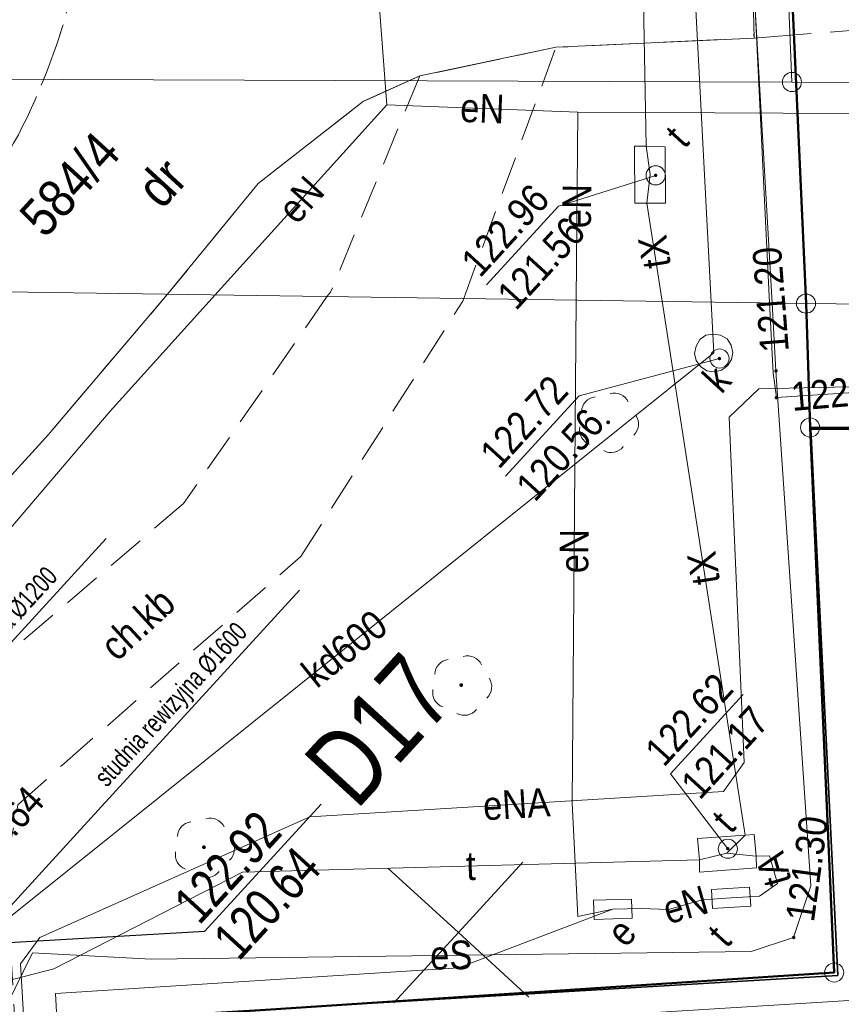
# Model space of a CAD drawing. Header units: metres. Extents: x 0 to 6446955, y 0 to 5658558.
# Tile 55 of 188: x 6441888 to 6441910, y 5653975 to 5654001. Entities that reach past the tile are written whole.
import ezdxf
from ezdxf.enums import TextEntityAlignment as Align

# ---------------------------------------------------------------- set-up
doc = ezdxf.new("R2010")
doc.units = ezdxf.units.M
doc.header["$MEASUREMENT"] = 0
for name, pattern in [('1.0_0.5', [1.5, 1, -0.5]), ('1.5_0.5', [2, 1.5, -0.5]), ('219-500', [0]), ('PRZER3-1', [4, 3, -1])]:
    doc.linetypes.add(name, pattern=pattern)
doc.layers.get('0').update_dxf_attribs({"color": 2, "linetype": 'CONTINUOUS', "lineweight": 5})
for name, color, linetype, lineweight in [('!opisy', 24, 'CONTINUOUS', 18), ('z - kartowanie', 1, 'CONTINUOUS', 5), ('z - MPZT', 121, 'PRZER3-1', 18)]:
    doc.layers.add(name, color=color, linetype=linetype, lineweight=lineweight)
for name, color, linetype in [('202-punkt graniczny', 7, 'CONTINUOUS'), ('209-oznaczenie konturu klasyfikacyjnego', 7, 'CONTINUOUS'), ('211-numer działki ewidencyjnej', 7, 'CONTINUOUS'), ('218-kontur użytku gruntowego', 7, 'CONTINUOUS'), ('219-działka ewidencyjna', 7, 'CONTINUOUS'), ('chodnik', 7, 'CONTINUOUS'), ('chodnik-Atr17', 7, 'CONTINUOUS'), ('jezdnia', 7, 'CONTINUOUS'), ('komora podziemna', 7, 'CONTINUOUS'), ('krawężnik', 7, 'CONTINUOUS'), ('Linie_odn', 24, 'CONTINUOUS'), ('ogrodzenie trwałe', 7, 'CONTINUOUS'), ('Opis_PZ', 24, 'CONTINUOUS'), ('przewód elektroenergetyczny podziemny', 7, 'CONTINUOUS'), ('przewód elektroenergetyczny podziemny-Atr1', 7, 'CONTINUOUS'), ('przewód kanalizacyjny', 7, 'CONTINUOUS'), ('przewód kanalizacyjny-Atr1', 7, 'CONTINUOUS'), ('przewód telekomunikacyjny podziemny', 7, 'CONTINUOUS'), ('przewód telekomunikacyjny podziemny-Atr1', 7, 'CONTINUOUS'), ('przewód wodociągowy', 7, 'CONTINUOUS'), ('rzedna', 7, 'CONTINUOUS'), ('rzedna-Atr2', 7, 'CONTINUOUS'), ('rzedna-Atr3', 7, 'CONTINUOUS'), ('szafa elektroenergetyczna lub kontener', 7, 'CONTINUOUS'), ('szafa elektroenergetyczna lub kontener-Atr17', 7, 'CONTINUOUS'), ('szafa telekomunikacyjna lub kontener', 7, 'CONTINUOUS'), ('szafa telekomunikacyjna lub kontener-Atr17', 7, 'CONTINUOUS'), ('Teksty', 24, 'CONTINUOUS'), ('właz do komory lub kanału - okrągły', 7, 'CONTINUOUS'), ('właz do komory lub kanału - okrągły-Atr17', 7, 'CONTINUOUS')]:
    doc.layers.add(name, color=color, linetype=linetype)
doc.styles.add('MapaZas', font='geodezja.shx', dxfattribs={"width": 0.9})
doc.styles.get("Standard").update_dxf_attribs({"font": 'Working1250', "width": 0.75})
doc.linetypes.add('902-500', pattern='A,3.75,0,[1,ksztalty.shx,S=0.5,R=0,X=0,Y=0],3.75', length=7.5)

# ---------------------------------------------------------------- blocks, each defined once
blk = doc.blocks.new('202')
at = {"color": 0, "linetype": 'Continuous', "lineweight": 0}
blk.add_circle((0, 0), 0.25, dxfattribs=at)
blk = doc.blocks.new('PW01')
at = {"linetype": 'Continuous', "lineweight": 13}
h = blk.add_hatch(color=0, dxfattribs=at)
edge = h.paths.add_edge_path()
edge.add_arc((0, 0), 0.045, 0, 360)
blk = doc.blocks.new('US22')
at = {"color": 0, "linetype": 'Continuous', "lineweight": 13}
blk.add_circle((0, 0), 0.25, dxfattribs=at)
blk = doc.blocks.new('US20')
at = {"color": 0, "linetype": 'Continuous', "lineweight": 13}
for p, q in [((-0.5, -0.25), (-0.5, 0.25)), ((-0.5, 0.25), (0.5, 0.25)), ((0.5, -0.25), (0.5, 0.25)), ((-0.5, -0.25), (0.5, -0.25))]:
    blk.add_line(p, q, dxfattribs=at)
blk = doc.blocks.new('US18')
at = {"color": 0, "linetype": 'Continuous', "lineweight": 13}
for p, q in [((-0.5, -0.25), (-0.5, 0.25)), ((-0.5, 0.25), (0.5, 0.25)), ((0.5, -0.25), (0.5, 0.25)), ((-0.5, -0.25), (0.5, -0.25))]:
    blk.add_line(p, q, dxfattribs=at)
blk = doc.blocks.new('OP021')
at = {"linetype": 'Continuous', "lineweight": 13}
h = blk.add_hatch(color=0, dxfattribs=at)
edge = h.paths.add_edge_path()
edge.add_arc((0, 0), 0.05, 0, 360)
at = {"color": 0, "linetype": 'Continuous', "lineweight": 13}
for centre, start, end in [((0, 0.4), 49.272, 130.728), ((-0.38, 0.124), 121.308, 202.548), ((0.38, 0.124), 337.452, 58.692), ((-0.235, -0.324), 193.221, 274.871), ((0.235, -0.324), 265.129, 346.779)]:
    blk.add_arc(centre, 0.4, start, end, dxfattribs=at)

msp = doc.modelspace()

# ---------------------------------------------------------------- linework, layer by layer
at = {"layer": '!opisy', "color": 24}
for points in [[(6441890.514, 5653987.646), (6441885.247, 5653981.893), (6441885.445, 5653979.24)], [(6441895.574, 5653986.293), (6441890.306, 5653980.541), (6441887.095, 5653977.027)]]:
    msp.add_lwpolyline(points, dxfattribs=at)
at = {"color": 0, "lineweight": 13}
for p, q in [((6441899.735, 5653977.332), (6441897.891, 5653979.02)), ((6441899.735, 5653977.332), (6441897.891, 5653979.02)), ((6441899.735, 5653977.332), (6441897.891, 5653979.02)), ((6441899.735, 5653977.332), (6441897.891, 5653979.02)), ((6441899.735, 5653977.332), (6441901.423, 5653979.176)), ((6441899.735, 5653977.332), (6441901.423, 5653979.176)), ((6441899.735, 5653977.332), (6441901.423, 5653979.176)), ((6441899.735, 5653977.332), (6441901.423, 5653979.176)), ((6441898.047, 5653975.488), (6441899.735, 5653977.332)), ((6441898.047, 5653975.488), (6441899.735, 5653977.332)), ((6441898.047, 5653975.488), (6441899.735, 5653977.332)), ((6441898.047, 5653975.488), (6441899.735, 5653977.332)), ((6441901.579, 5653975.644), (6441899.735, 5653977.332)), ((6441901.579, 5653975.644), (6441899.735, 5653977.332)), ((6441901.579, 5653975.644), (6441899.735, 5653977.332)), ((6441901.579, 5653975.644), (6441899.735, 5653977.332))]:
    msp.add_line(p, q, dxfattribs=at)
at = {"layer": '218-kontur użytku gruntowego', "color": 0, "linetype": 'Continuous', "lineweight": 13}
for points in [[(6441940.59, 5653990.451), (6441908.941, 5653990.556)], [(6441908.941, 5653990.556), (6441940.59, 5653990.451)]]:
    msp.add_lwpolyline(points, dxfattribs=at)
at = {"layer": '218-kontur użytku gruntowego', "color": 0, "linetype": 'Continuous', "lineweight": 13, "flags": 128}
for points in [[(6441908.941, 5653990.556), (6441909.57, 5653976.286)], [(6441909.57, 5653976.286), (6441908.941, 5653990.556)], [(6441909.57, 5653976.286), (6441889.774, 5653974.982)], [(6441889.774, 5653974.982), (6441909.57, 5653976.286)]]:
    msp.add_lwpolyline(points, dxfattribs=at)
at = {"layer": '219-działka ewidencyjna', "color": 0, "linetype": '219-500', "lineweight": 13, "flags": 128}
for points in [[(6441907.59, 5654021.229), (6441908.465, 5653999.602)], [(6441855.946, 5653999.787), (6441908.465, 5653999.602)], [(6441908.465, 5653999.602), (6441935.395, 5653999.486)], [(6441908.834, 5653993.8), (6441856.105, 5653994.57)], [(6441908.834, 5653993.8), (6441908.941, 5653990.556)], [(6441935.545, 5653993.504), (6441908.834, 5653993.8)], [(6441908.941, 5653990.556), (6441909.57, 5653976.286)], [(6441909.57, 5653976.286), (6441889.774, 5653974.982)]]:
    msp.add_lwpolyline(points, dxfattribs=at)
at = {"layer": '219-działka ewidencyjna', "color": 0, "linetype": '219-500', "lineweight": 13}
msp.add_lwpolyline([(6441908.941, 5653990.556), (6441940.59, 5653990.451)], dxfattribs=at)
at = {"layer": 'chodnik', "color": 0, "linetype": '1.0_0.5', "lineweight": 13}
for points in [[(6441902.288, 5654000.512), (6441898.726, 5653999.76), (6441896.392, 5653994.101), (6441896.305, 5653993.991), (6441892.545, 5653988.567), (6441887.927, 5653984.619), (6441883.766, 5653982.192), (6441883.271, 5653978.957), (6441884.847, 5653979.005), (6441885.913, 5653978.762), (6441886.269, 5653977.907), (6441886.912, 5653967.014), (6441888.592, 5653936.256), (6441888.817, 5653931.905)], [(6441890.47, 5653931.905), (6441890.24, 5653936.294), (6441888.591, 5653966.968), (6441887.894, 5653979.09), (6441888.207, 5653980.675), (6441889.419, 5653981.761), (6441895.614, 5653987.18), (6441899.849, 5653993.864), (6441902.288, 5654000.512)]]:
    msp.add_lwpolyline(points, dxfattribs=at)
at = {"layer": 'jezdnia', "color": 0, "linetype": '1.5_0.5', "lineweight": 13, "flags": 128}
for points in [[(6441906.123, 5654010.83), (6441902.249, 5654011.056), (6441898.951, 5654011.675), (6441896.418, 5654012.951), (6441893.819, 5654015.384), (6441893.001, 5654016.445), (6441891.418, 5654018.952), (6441889.467, 5654021.322), (6441886.142, 5654024.163), (6441884.108, 5654025.998), (6441881.86, 5654028.815), (6441880.987, 5654030.497), (6441879.277, 5654021.907), (6441879.501, 5654021.81), (6441879.738, 5654021.715), (6441879.97, 5654021.612), (6441880.215, 5654021.509), (6441880.446, 5654021.406), (6441880.663, 5654021.288), (6441880.902, 5654021.178), (6441881.119, 5654021.061), (6441881.344, 5654020.936), (6441881.555, 5654020.811), (6441881.78, 5654020.686), (6441882.223, 5654020.416), (6441882.435, 5654020.276), (6441882.646, 5654020.137), (6441882.858, 5654019.998), (6441883.056, 5654019.844), (6441883.274, 5654019.697), (6441883.465, 5654019.536), (6441883.67, 5654019.389), (6441883.861, 5654019.228), (6441884.066, 5654019.067), (6441884.251, 5654018.898), (6441884.449, 5654018.73), (6441884.634, 5654018.561), (6441884.818, 5654018.392), (6441885.003, 5654018.209), (6441885.181, 5654018.033), (6441885.366, 5654017.85), (6441885.537, 5654017.667), (6441885.715, 5654017.476), (6441885.879, 5654017.285), (6441886.043, 5654017.094), (6441886.207, 5654016.903), (6441886.372, 5654016.698), (6441886.536, 5654016.507), (6441886.687, 5654016.302), (6441886.837, 5654016.096), (6441886.988, 5654015.89), (6441887.131, 5654015.691), (6441887.268, 5654015.471), (6441887.412, 5654015.258), (6441887.542, 5654015.044), (6441887.686, 5654014.831), (6441887.816, 5654014.617), (6441887.939, 5654014.382), (6441888.069, 5654014.168), (6441888.178, 5654013.947), (6441888.404, 5654013.482), (6441888.52, 5654013.254), (6441888.622, 5654013.025), (6441888.731, 5654012.789), (6441888.826, 5654012.567), (6441888.915, 5654012.323), (6441889.017, 5654012.094), (6441889.099, 5654011.843), (6441889.275, 5654011.369), (6441889.343, 5654011.117), (6441889.424, 5654010.88), (6441889.492, 5654010.628), (6441889.566, 5654010.384), (6441889.627, 5654010.139), (6441889.68, 5654009.887), (6441889.741, 5654009.641), (6441889.78, 5654009.388), (6441889.834, 5654009.136), (6441889.887, 5654008.884), (6441889.927, 5654008.63), (6441889.959, 5654008.384), (6441889.998, 5654008.131), (6441890.017, 5654007.87), (6441890.049, 5654007.624), (6441890.074, 5654007.37), (6441890.093, 5654007.109), (6441890.104, 5654006.855), (6441890.115, 5654006.6), (6441890.123, 5654006.091), (6441890.121, 5654005.836), (6441890.111, 5654005.574), (6441890.108, 5654005.319), (6441890.098, 5654005.071), (6441890.049, 5654004.559), (6441890.032, 5654004.303), (6441890.008, 5654004.055), (6441889.963, 5654003.798), (6441889.931, 5654003.542), (6441889.9, 5654003.285), (6441889.848, 5654003.035), (6441889.809, 5654002.786), (6441889.749, 5654002.543), (6441889.704, 5654002.286), (6441889.644, 5654002.043), (6441889.577, 5654001.792), (6441889.51, 5654001.541), (6441889.442, 5654001.305), (6441889.376, 5654001.054), (6441889.295, 5654000.803), (6441889.213, 5654000.566), (6441889.132, 5654000.328), (6441889.043, 5654000.084), (6441888.954, 5653999.853), (6441888.859, 5653999.616), (6441888.756, 5653999.37), (6441888.66, 5653999.133), (6441888.55, 5653998.908), (6441888.447, 5653998.677), (6441888.33, 5653998.446), (6441888.219, 5653998.221), (6441888.095, 5653997.997), (6441887.97, 5653997.772), (6441887.853, 5653997.54), (6441887.714, 5653997.329), (6441887.589, 5653997.104), (6441887.45, 5653996.892), (6441887.331, 5653996.703), (6441887.197, 5653996.527), (6441887.085, 5653996.345), (6441886.958, 5653996.163), (6441886.824, 5653995.987), (6441886.691, 5653995.811), (6441886.549, 5653995.642), (6441886.415, 5653995.467), (6441886.282, 5653995.291), (6441886.133, 5653995.129), (6441885.992, 5653994.96), (6441885.843, 5653994.797), (6441885.695, 5653994.621), (6441885.547, 5653994.459), (6441885.391, 5653994.303), (6441885.242, 5653994.155), (6441885.059, 5653993.97), (6441884.883, 5653993.792), (6441884.692, 5653993.628), (6441884.508, 5653993.457), (6441884.318, 5653993.279), (6441884.127, 5653993.115), (6441883.936, 5653992.951), (6441883.73, 5653992.8), (6441883.539, 5653992.636), (6441883.333, 5653992.485), (6441883.128, 5653992.335), (6441882.915, 5653992.191), (6441882.709, 5653992.04), (6441882.503, 5653991.904), (6441882.29, 5653991.76), (6441882.09, 5653991.631), (6441881.862, 5653991.501), (6441881.648, 5653991.371), (6441881.427, 5653991.248), (6441881.2, 5653991.117), (6441880.971, 5653991.001), (6441880.75, 5653990.878), (6441880.528, 5653990.769), (6441880.299, 5653990.667), (6441880.078, 5653990.558), (6441879.834, 5653990.456), (6441879.605, 5653990.354), (6441879.361, 5653990.265), (6441879.139, 5653990.17), (6441878.895, 5653990.082), (6441878.658, 5653990), (6441878.414, 5653989.912), (6441878.17, 5653989.837), (6441877.94, 5653989.763), (6441877.695, 5653989.689), (6441877.443, 5653989.621), (6441877.206, 5653989.554), (6441876.96, 5653989.508), (6441876.715, 5653989.448), (6441876.47, 5653989.387), (6441876.21, 5653989.34), (6441875.971, 5653989.302), (6441875.719, 5653989.248), (6441875.458, 5653989.215), (6441875.219, 5653989.177), (6441874.973, 5653989.144), (6441874.712, 5653989.126), (6441874.466, 5653989.094), (6441874.219, 5653989.076), (6441873.95, 5653989.064), (6441873.703, 5653989.046), (6441873.456, 5653989.042), (6441873.187, 5653989.045), (6441872.939, 5653989.041), (6441872.691, 5653989.051), (6441872.429, 5653989.061), (6441872.166, 5653989.07), (6441871.925, 5653989.088), (6441871.662, 5653989.112), (6441871.406, 5653989.129), (6441871.157, 5653989.167), (6441870.665, 5653983.462), (6441872.153, 5653984.066), (6441874.163, 5653984.069), (6441876.166, 5653984.242), (6441877.809, 5653983.727), (6441885.918, 5653986.987), (6441889.004, 5653990.371), (6441892.126, 5653994.048), (6441894.497, 5653996.948), (6441897.255, 5653999.101), (6441898.726, 5653999.76), (6441902.288, 5654000.512), (6441907.473, 5654000.754), (6441907.391, 5654004.856), (6441902.814, 5654004.803), (6441898.865, 5654004.799), (6441896.36, 5654004.787), (6441895.918, 5654004.867), (6441895.715, 5654004.957), (6441895.377, 5654005.254), (6441895.248, 5654005.439), (6441895.168, 5654005.648), (6441895.116, 5654005.872), (6441895.113, 5654006.091), (6441895.146, 5654006.319), (6441895.214, 5654006.528), (6441895.326, 5654006.724), (6441895.467, 5654006.893), (6441896.054, 5654007.223), (6441898.835, 5654007.253), (6441902.818, 5654007.28), (6441907.355, 5654007.289)], [(6441890.111, 5654005.574), (6441887.921, 5654005.477), (6441887.904, 5654005.222), (6441887.887, 5654004.966), (6441887.87, 5654004.711), (6441887.845, 5654004.462), (6441887.807, 5654004.212), (6441887.776, 5654003.956), (6441887.737, 5654003.707), (6441887.692, 5654003.45), (6441887.653, 5654003.201), (6441887.586, 5654002.95), (6441887.534, 5654002.7), (6441887.481, 5654002.45), (6441887.414, 5654002.213), (6441887.34, 5654001.955), (6441887.273, 5654001.719), (6441887.198, 5654001.475), (6441887.117, 5654001.238), (6441887.028, 5654000.993), (6441886.94, 5654000.749), (6441886.837, 5654000.518), (6441886.749, 5654000.273), (6441886.638, 5654000.049), (6441886.543, 5653999.811), (6441886.425, 5653999.593), (6441886.322, 5653999.362), (6441886.198, 5653999.123), (6441886.073, 5653998.898), (6441885.955, 5653998.681), (6441885.823, 5653998.463), (6441885.691, 5653998.245), (6441885.545, 5653998.026), (6441885.407, 5653997.8), (6441885.253, 5653997.588), (6441885.1, 5653997.376), (6441884.939, 5653997.171), (6441884.779, 5653996.952), (6441884.611, 5653996.753), (6441884.45, 5653996.548), (6441884.275, 5653996.328), (6441884.092, 5653996.143), (6441883.924, 5653995.944), (6441883.735, 5653995.752), (6441883.552, 5653995.567), (6441883.361, 5653995.389), (6441883.178, 5653995.204), (6441882.981, 5653995.032), (6441882.783, 5653994.861), (6441882.571, 5653994.688), (6441882.373, 5653994.517), (6441882.161, 5653994.359), (6441881.956, 5653994.194), (6441881.743, 5653994.05), (6441881.537, 5653993.9), (6441881.324, 5653993.756), (6441881.111, 5653993.612), (6441880.898, 5653993.468), (6441880.67, 5653993.338), (6441880.456, 5653993.208), (6441880.228, 5653993.092), (6441880.007, 5653992.969), (6441879.772, 5653992.845), (6441879.543, 5653992.729), (6441879.307, 5653992.62), (6441879.085, 5653992.525), (6441878.849, 5653992.415), (6441878.613, 5653992.32), (6441878.369, 5653992.217), (6441878.126, 5653992.129), (6441877.895, 5653992.055), (6441877.652, 5653991.966), (6441877.4, 5653991.884), (6441877.156, 5653991.81), (6441876.904, 5653991.742), (6441876.666, 5653991.689), (6441876.421, 5653991.615), (6441876.161, 5653991.568), (6441875.916, 5653991.508), (6441875.663, 5653991.468), (6441875.403, 5653991.421), (6441875.158, 5653991.375), (6441874.904, 5653991.35), (6441874.644, 5653991.317), (6441874.39, 5653991.292), (6441874.129, 5653991.273), (6441873.882, 5653991.255), (6441873.628, 5653991.244), (6441873.366, 5653991.239), (6441873.125, 5653991.243), (6441872.87, 5653991.246), (6441872.608, 5653991.256), (6441872.36, 5653991.266), (6441872.104, 5653991.283), (6441871.863, 5653991.301), (6441871.607, 5653991.332), (6441871.35, 5653991.363), (6441871.108, 5653991.395), (6441870.845, 5653991.433), (6441870.595, 5653991.471), (6441870.353, 5653991.517), (6441870.103, 5653991.57), (6441869.852, 5653991.637), (6441869.602, 5653991.689), (6441869.359, 5653991.75), (6441869.122, 5653991.817), (6441868.878, 5653991.891), (6441868.627, 5653991.972), (6441868.397, 5653992.047), (6441868.146, 5653992.128), (6441867.915, 5653992.217), (6441867.685, 5653992.306), (6441867.44, 5653992.408), (6441867.209, 5653992.511), (6441866.978, 5653992.614), (6441866.747, 5653992.717), (6441866.522, 5653992.828), (6441866.305, 5653992.946), (6441866.073, 5653993.063), (6441865.856, 5653993.181), (6441865.623, 5653993.312), (6441865.412, 5653993.451), (6441865.201, 5653993.577), (6441864.99, 5653993.716), (6441864.778, 5653993.855), (6441864.567, 5653993.994), (6441864.369, 5653994.149), (6441864.157, 5653994.302), (6441863.959, 5653994.456), (6441863.798, 5653994.576), (6441863.643, 5653994.718), (6441863.482, 5653994.853), (6441863.327, 5653994.98), (6441863.173, 5653995.122), (6441863.018, 5653995.264), (6441862.87, 5653995.399), (6441862.722, 5653995.548), (6441861.207, 5653993.953), (6441861.392, 5653993.77), (6441861.576, 5653993.601), (6441861.761, 5653993.418), (6441861.952, 5653993.256), (6441862.151, 5653993.088), (6441862.342, 5653992.927), (6441862.547, 5653992.766), (6441862.745, 5653992.612), (6441862.951, 5653992.451), (6441863.148, 5653992.297), (6441863.36, 5653992.158), (6441863.564, 5653992.011), (6441863.783, 5653991.865), (6441863.995, 5653991.726), (6441864.213, 5653991.594), (6441864.424, 5653991.454), (6441864.656, 5653991.323), (6441864.881, 5653991.198), (6441865.099, 5653991.081), (6441865.331, 5653990.963), (6441865.548, 5653990.846), (6441865.786, 5653990.736), (6441866.011, 5653990.625), (6441866.249, 5653990.515), (6441866.48, 5653990.412), (6441866.718, 5653990.317), (6441866.956, 5653990.221), (6441867.186, 5653990.132), (6441867.431, 5653990.044), (6441867.675, 5653989.955), (6441867.912, 5653989.874), (6441868.163, 5653989.807), (6441868.4, 5653989.725), (6441868.651, 5653989.659), (6441868.895, 5653989.584), (6441869.145, 5653989.532), (6441869.388, 5653989.472), (6441869.638, 5653989.419), (6441869.896, 5653989.36), (6441870.138, 5653989.314), (6441870.395, 5653989.268), (6441870.651, 5653989.237), (6441870.908, 5653989.192), (6441871.157, 5653989.167), (6441871.406, 5653989.129), (6441871.662, 5653989.112), (6441871.925, 5653989.088), (6441872.166, 5653989.07), (6441872.429, 5653989.061), (6441872.691, 5653989.051), (6441872.939, 5653989.041), (6441873.187, 5653989.045), (6441873.456, 5653989.042), (6441873.703, 5653989.046), (6441873.95, 5653989.064), (6441874.219, 5653989.076), (6441874.466, 5653989.094), (6441874.712, 5653989.126), (6441874.973, 5653989.144), (6441875.219, 5653989.177), (6441875.458, 5653989.215), (6441875.719, 5653989.248), (6441875.971, 5653989.302), (6441876.21, 5653989.34), (6441876.47, 5653989.387), (6441876.715, 5653989.448), (6441876.96, 5653989.508), (6441877.206, 5653989.554), (6441877.443, 5653989.621), (6441877.695, 5653989.689), (6441877.94, 5653989.763), (6441878.17, 5653989.837), (6441878.414, 5653989.912), (6441878.658, 5653990), (6441878.895, 5653990.082), (6441879.139, 5653990.17), (6441879.361, 5653990.265), (6441879.605, 5653990.354), (6441879.834, 5653990.456), (6441880.078, 5653990.558), (6441880.299, 5653990.667), (6441880.528, 5653990.769), (6441880.75, 5653990.878), (6441880.971, 5653991.001), (6441881.2, 5653991.117), (6441881.427, 5653991.248), (6441881.648, 5653991.371), (6441881.862, 5653991.501), (6441882.09, 5653991.631), (6441882.29, 5653991.76), (6441882.503, 5653991.904), (6441882.709, 5653992.04), (6441882.915, 5653992.191), (6441883.128, 5653992.335), (6441883.333, 5653992.485), (6441883.539, 5653992.636), (6441883.73, 5653992.8), (6441883.936, 5653992.951), (6441884.127, 5653993.115), (6441884.318, 5653993.279), (6441884.508, 5653993.457), (6441884.692, 5653993.628), (6441884.883, 5653993.792), (6441885.059, 5653993.97), (6441885.242, 5653994.155), (6441885.391, 5653994.303), (6441885.547, 5653994.459), (6441885.695, 5653994.621), (6441885.843, 5653994.797), (6441885.992, 5653994.96), (6441886.133, 5653995.129), (6441886.282, 5653995.291), (6441886.415, 5653995.467), (6441886.549, 5653995.642), (6441886.691, 5653995.811), (6441886.824, 5653995.987), (6441886.958, 5653996.163), (6441887.085, 5653996.345), (6441887.197, 5653996.527), (6441887.331, 5653996.703), (6441887.45, 5653996.892), (6441887.589, 5653997.104), (6441887.714, 5653997.329), (6441887.853, 5653997.54), (6441887.97, 5653997.772), (6441888.095, 5653997.997), (6441888.219, 5653998.221), (6441888.33, 5653998.446), (6441888.447, 5653998.677), (6441888.55, 5653998.908), (6441888.66, 5653999.133), (6441888.756, 5653999.37), (6441888.859, 5653999.616), (6441888.954, 5653999.853), (6441889.043, 5654000.084), (6441889.132, 5654000.328), (6441889.213, 5654000.566), (6441889.295, 5654000.803), (6441889.376, 5654001.054), (6441889.442, 5654001.305), (6441889.51, 5654001.541), (6441889.577, 5654001.792), (6441889.644, 5654002.043), (6441889.704, 5654002.286), (6441889.749, 5654002.543), (6441889.809, 5654002.786), (6441889.848, 5654003.035), (6441889.9, 5654003.285), (6441889.931, 5654003.542), (6441889.963, 5654003.798), (6441890.008, 5654004.055), (6441890.032, 5654004.303), (6441890.049, 5654004.559), (6441890.074, 5654004.808), (6441890.098, 5654005.071), (6441890.108, 5654005.319)]]:
    msp.add_lwpolyline(points, close=True, dxfattribs=at)
at = {"layer": 'jezdnia', "color": 0, "linetype": '1.5_0.5', "lineweight": 13}
msp.add_lwpolyline([(6441940.578, 5654008.104), (6441927.188, 5654008.559), (6441906.123, 5654010.83), (6441907.355, 5654007.289), (6441907.391, 5654004.856), (6441907.473, 5654000.754), (6441926.899, 5654002.275), (6441940.582, 5654002.432)], dxfattribs=at)
at = {"layer": 'komora podziemna', "color": 0, "linetype": 'Continuous', "lineweight": 13, "flags": 128}
for points in [[(6441905.158, 5653996.434), (6441904.351, 5653996.426), (6441904.349, 5653997.92), (6441904.646, 5653997.919), (6441905.149, 5653997.906)], [(6441906.598, 5653992.972), (6441906.766, 5653992.874), (6441906.872, 5653992.708), (6441906.916, 5653992.519), (6441906.881, 5653992.334), (6441906.782, 5653992.167), (6441906.625, 5653992.053), (6441906.428, 5653992.016), (6441906.236, 5653992.043), (6441906.075, 5653992.15), (6441905.962, 5653992.307), (6441905.919, 5653992.497), (6441905.96, 5653992.689), (6441906.058, 5653992.857), (6441906.216, 5653992.97), (6441906.406, 5653992.999)], [(6441905.99, 5653979.795), (6441907.239, 5653979.885), (6441907.479, 5653979.896), (6441907.532, 5653979.332), (6441907.538, 5653979.028), (6441906.05, 5653978.913), (6441906.05, 5653979.238)]]:
    msp.add_lwpolyline(points, close=True, dxfattribs=at)
at = {"layer": 'krawężnik', "color": 0, "linetype": 'Continuous', "lineweight": 13, "flags": 128}
for points in [[(6441907.473, 5654000.754), (6441902.288, 5654000.512), (6441898.726, 5653999.76), (6441897.255, 5653999.101), (6441894.497, 5653996.948), (6441892.126, 5653994.048)], [(6441892.126, 5653994.048), (6441889.004, 5653990.371), (6441885.918, 5653986.987), (6441883.766, 5653982.192), (6441883.271, 5653978.957)]]:
    msp.add_lwpolyline(points, dxfattribs=at)
at = {"layer": 'Linie_odn'}
msp.add_lwpolyline([(6441887.063, 5653977.02), (6441893.102, 5653977.371), (6441896.141, 5653980.69)], dxfattribs=at)
at = {"layer": 'ogrodzenie trwałe', "color": 0, "linetype": '902-500', "lineweight": 35}
for points in [[(6441940.59, 5653990.399), (6441908.957, 5653990.514), (6441909.665, 5653976.212)], [(6441892.025, 5653931.905), (6441889.715, 5653975.022), (6441909.665, 5653976.212)]]:
    msp.add_lwpolyline(points, dxfattribs=at)
at = {"layer": 'przewód elektroenergetyczny podziemny', "color": 0, "linetype": 'Continuous', "lineweight": 13}
for points in [[(6441907.949, 5653993.81), (6441906.127, 5654025.376), (6441905.486, 5654039.425), (6441905.122, 5654040.315), (6441903.44, 5654040.567), (6441895.958, 5654040.747), (6441886.928, 5654040.229), (6441885.207, 5654040.896), (6441885.141, 5654042.068), (6441883.375, 5654071.913)], [(6441907.877, 5653993.821), (6441906.575, 5654020.504), (6441905.245, 5654040.243), (6441885.8, 5654039.974), (6441883.931, 5654071.913)], [(6441940.589, 5653991.748), (6441913.845, 5653991.72), (6441908.058, 5653991.338), (6441907.972, 5653991.985), (6441907.877, 5653993.821)], [(6441890.719, 5653931.905), (6441890.559, 5653933.696), (6441889.482, 5653956.05), (6441888.277, 5653976.516), (6441888.784, 5653977.204), (6441895.85, 5653980.36), (6441906.672, 5653981.028), (6441907.212, 5653981.781), (6441906.827, 5653990.824), (6441907.602, 5653991.566), (6441921.454, 5653991.871), (6441940.589, 5653991.648)]]:
    msp.add_lwpolyline(points, dxfattribs=at)
at = {"layer": 'przewód elektroenergetyczny podziemny', "color": 0, "linetype": 'Continuous', "lineweight": 13, "flags": 128}
for points in [[(6441897.326, 5654006.154), (6441897.86, 5653999.007)], [(6441897.86, 5653999.007), (6441893.373, 5653994.032)], [(6441897.86, 5653999.007), (6441902.859, 5653998.81)], [(6441902.859, 5653998.81), (6441902.814, 5653993.889)], [(6441902.859, 5653998.81), (6441926.143, 5653998.696)], [(6441893.373, 5653994.032), (6441890.619, 5653990.98), (6441883.855, 5653983.045), (6441879.329, 5653982.322), (6441875.432, 5653981.945)], [(6441889.571, 5653958.22), (6441887.888, 5653975.381), (6441888.59, 5653976.799), (6441891.697, 5653976.638), (6441907.401, 5653976.835), (6441908.51, 5653977.202), (6441908.961, 5653978.553), (6441908.048, 5653992.038), (6441907.949, 5653993.81)], [(6441902.814, 5653993.889), (6441902.714, 5653980.733), (6441902.859, 5653977.753), (6441903.778, 5653977.942)], [(6441903.778, 5653977.942), (6441904.528, 5653977.961), (6441905.236, 5653977.935), (6441906.117, 5653978.187), (6441906.872, 5653978.241)], [(6441891.845, 5653941.468), (6441891.039, 5653941.446), (6441889.189, 5653975.735), (6441899.741, 5653976.405), (6441903.778, 5653977.942)]]:
    msp.add_lwpolyline(points, dxfattribs=at)
at = {"layer": 'przewód kanalizacyjny', "color": 0, "linetype": 'Continuous', "lineweight": 13, "flags": 128}
for points in [[(6441906.348, 5653993.839), (6441905.442, 5654011.182)], [(6441906.42, 5653992.512), (6441906.348, 5653993.839)], [(6441887.08, 5653977.015), (6441906.42, 5653992.512)]]:
    msp.add_lwpolyline(points, dxfattribs=at)
at = {"layer": 'przewód telekomunikacyjny podziemny', "color": 0, "linetype": 'Continuous', "lineweight": 13, "flags": 128}
for points in [[(6441904.757, 5653997.18), (6441904.646, 5653997.919), (6441904.376, 5654012.579), (6441905.357, 5654019.87), (6441904.89, 5654020.19)], [(6441905.066, 5653993.86), (6441904.669, 5653996.433), (6441904.757, 5653997.18)], [(6441906.764, 5653979.411), (6441907.239, 5653979.885), (6441905.066, 5653993.86)], [(6441906.764, 5653979.411), (6441906.05, 5653979.238), (6441894.081, 5653978.916), (6441889.146, 5653976.384), (6441885.829, 5653975.53), (6441885.457, 5653975.139)], [(6441906.764, 5653979.411), (6441907.518, 5653979.331), (6441907.878, 5653979.34), (6441908.087, 5653978.62), (6441907.62, 5653978.288), (6441906.872, 5653978.241)]]:
    msp.add_lwpolyline(points, dxfattribs=at)
at = {"layer": 'przewód wodociągowy', "color": 0, "linetype": 'Continuous', "lineweight": 13}
msp.add_lwpolyline([(6441896.564, 5653931.905), (6441896.185, 5653946.727), (6441894.893, 5653974.62), (6441910.521, 5653975.592), (6441910.041, 5653989.224), (6441940.591, 5653989.005)], dxfattribs=at)
at = {"layer": 'rzedna-Atr2', "color": 0, "lineweight": 13, "flags": 128}
for points in [[(6441904.899, 5653997.158), (6441902.358, 5653996.353), (6441900.474, 5653994.295)], [(6441906.569, 5653992.362), (6441902.896, 5653991.387), (6441900.968, 5653989.282)], [(6441906.787, 5653979.526), (6441905.285, 5653981.484), (6441907.191, 5653983.565)]]:
    msp.add_lwpolyline(points, dxfattribs=at)
at = {"layer": 'z - MPZT', "color": 0, "linetype": 'Continuous', "lineweight": 50}
for points in [[(6441906.63, 5654035.366), (6441907.59, 5654021.229), (6441908.834, 5653993.8), (6441908.941, 5653990.556), (6441909.57, 5653976.286), (6441889.774, 5653974.982), (6441890.84, 5653955.142)], [(6441908.941, 5653990.556), (6441936.221, 5653990.466)]]:
    msp.add_lwpolyline(points, dxfattribs=at)

# ---------------------------------------------------------------- block references
at = {"layer": '202-punkt graniczny', "color": 0, "linetype": 'Continuous', "lineweight": 13, "rotation": 47.52228373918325}
for p in [(6441908.465, 5653999.602), (6441908.834, 5653993.8), (6441908.941, 5653990.556), (6441909.57, 5653976.286)]:
    msp.add_blockref('202', p, dxfattribs=at)
at = {"layer": 'rzedna', "color": 0, "linetype": 'Continuous', "lineweight": 13, "rotation": 47.52228373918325}
for p in [(6441904.899, 5653997.158), (6441906.569, 5653992.362), (6441908.048, 5653992.038), (6441908.058, 5653991.338), (6441906.787, 5653979.526), (6441908.51, 5653977.202)]:
    msp.add_blockref('PW01', p, dxfattribs=at)
at = {"layer": 'szafa elektroenergetyczna lub kontener', "color": 0, "linetype": 'Continuous', "lineweight": 13, "rotation": 181.7522837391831}
msp.add_blockref('US18', (6441903.778, 5653977.942), dxfattribs=at)
at = {"layer": 'szafa telekomunikacyjna lub kontener', "color": 0, "linetype": 'Continuous', "lineweight": 13, "rotation": 3.842283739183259}
msp.add_blockref('US20', (6441906.872, 5653978.241), dxfattribs=at)
at = {"layer": 'właz do komory lub kanału - okrągły', "color": 0, "linetype": 'Continuous', "lineweight": 13, "rotation": 47.52228373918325}
for p in [(6441904.899, 5653997.158), (6441906.569, 5653992.362), (6441906.787, 5653979.526)]:
    msp.add_blockref('US22', p, dxfattribs=at)
at = {"layer": 'z - kartowanie', "color": 0, "linetype": 'Continuous', "lineweight": 13, "rotation": 47.52228373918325}
for p in [(6441903.655, 5653990.691), (6441899.811, 5653983.812), (6441893.076, 5653979.566)]:
    msp.add_blockref('OP021', p, dxfattribs=at)

# ---------------------------------------------------------------- texts
at = {"layer": '!opisy', "color": 24, "char_height": 0.5, "width": 7.1, "attachment_point": 1, "rotation": 47.5223}
for s, insert in [('studnia rozprężna %%C1200', (6441885.105, 5653982.808)), ('studnia rewizyjna %%C1600', (6441890.164, 5653981.456))]:
    msp.add_mtext(s, dxfattribs=dict(at, insert=insert))
at = {"layer": '209-oznaczenie konturu klasyfikacyjnego', "color": 0, "linetype": 'Continuous', "lineweight": 13, "style": 'MapaZas', "width": 0.9}
msp.add_text('dr', height=1, rotation=47.5223, dxfattribs=at).set_placement((6441891.237, 5653996.915), align=Align.TOP_LEFT)
at = {"layer": '211-numer działki ewidencyjnej', "color": 0, "linetype": 'Continuous', "lineweight": 13, "style": 'MapaZas', "width": 0.9}
msp.add_text('584/4', height=1, rotation=47.5223, dxfattribs=at).set_placement((6441888.914, 5653995.481))
at = {"layer": 'chodnik-Atr17', "color": 0, "lineweight": 13, "style": 'MapaZas', "width": 0.9}
msp.add_text('ch.kb', height=0.75, rotation=42.6103, dxfattribs=at).set_placement((6441891.339, 5653985.413), align=Align.MIDDLE_CENTER)
at = {"layer": 'Opis_PZ', "width": 0.8}
msp.add_text('D17', height=2, rotation=47.5223, dxfattribs=at).set_placement((6441897.069, 5653980.518))
at = {"layer": 'przewód elektroenergetyczny podziemny-Atr1', "color": 0, "lineweight": 13, "style": 'MapaZas', "width": 0.9}
for s, rotation, p in [('eN', 357.7373, (6441900.363, 5653998.912)), ('eN', 47.9493, (6441895.613, 5653996.523)), ('eN', 89.4743, (6441902.833, 5653996.353)), ('eN', 89.5643, (6441902.763, 5653987.318)), ('eNA', 3.5313, (6441901.257, 5653980.698)), ('eN', 15.9143, (6441905.677, 5653978.061)), ('eS', 0.7163, (6441899.549, 5653976.744))]:
    msp.add_text(s, height=0.75, rotation=rotation, dxfattribs=at).set_placement(p, align=Align.MIDDLE_CENTER)
at = {"layer": 'przewód kanalizacyjny-Atr1', "color": 0, "lineweight": 13, "style": 'MapaZas', "width": 0.9}
msp.add_text('kd600', height=0.75, rotation=38.7023, dxfattribs=at).set_placement((6441896.753, 5653984.767), align=Align.MIDDLE_CENTER)
at = {"layer": 'przewód telekomunikacyjny podziemny-Atr1', "color": 0, "lineweight": 13, "style": 'MapaZas', "width": 0.9}
for s, rotation, p in [('tX', 98.7593, (6441904.867, 5653995.154)), ('tX', 98.8363, (6441906.152, 5653986.873)), ('tA', 106.1643, (6441907.986, 5653978.984)), ('t', 1.5403, (6441900.062, 5653979.081))]:
    msp.add_text(s, height=0.75, rotation=rotation, dxfattribs=at).set_placement(p, align=Align.MIDDLE_CENTER)
at = {"layer": 'rzedna-Atr2', "color": 0, "lineweight": 13, "style": 'MapaZas', "width": 0.9}
for s, p in [('122.96', (6441900.468, 5653994.301)), ('122.72', (6441900.962, 5653989.287)), ('122.62', (6441905.28, 5653981.489))]:
    msp.add_text(s, height=0.75, rotation=47.5223, dxfattribs=at).set_placement(p, align=Align.BOTTOM_LEFT)
for s, rotation, p in [('121.20', 94.3423, (6441908.386, 5653992.556)), ('121.30', 82.1293, (6441909.039, 5653977.586))]:
    msp.add_text(s, height=0.75, rotation=rotation, dxfattribs=at).set_placement(p)
msp.add_text('122.00', height=0.75, rotation=4.8293, dxfattribs=at).set_placement((6441908.446, 5653991.362), align=Align.MIDDLE_LEFT)
at = {"layer": 'rzedna-Atr3', "color": 0, "lineweight": 13, "style": 'MapaZas', "width": 0.9}
for s, p in [('121.56', (6441901.409, 5653993.44)), ('120.56', (6441901.903, 5653988.426)), ('121.17', (6441906.221, 5653980.627)), ('120.64', (6441887.252, 5653978.539))]:
    msp.add_text(s, height=0.75, rotation=47.5223, dxfattribs=at).set_placement(p, align=Align.BOTTOM_LEFT)
at = {"layer": 'szafa elektroenergetyczna lub kontener-Atr17', "color": 0, "lineweight": 13, "style": 'MapaZas', "width": 0.9}
msp.add_text('e', height=0.75, rotation=47.5223, dxfattribs=at).set_placement((6441904.107, 5653976.909))
at = {"layer": 'szafa telekomunikacyjna lub kontener-Atr17', "color": 0, "lineweight": 13, "style": 'MapaZas', "width": 0.9}
msp.add_text('t', height=0.75, rotation=47.5223, dxfattribs=at).set_placement((6441906.754, 5653976.898))
at = {"layer": 'Teksty', "width": 0.8}
for s, p in [('122.92', (6441892.955, 5653977.506)), ('120.64', (6441893.988, 5653976.56))]:
    msp.add_text(s, height=1, rotation=47.5223, dxfattribs=at).set_placement(p)
at = {"layer": 'właz do komory lub kanału - okrągły-Atr17', "color": 0, "lineweight": 13, "style": 'MapaZas', "width": 0.9}
for s, p in [('t', (6441905.648, 5653997.828)), ('k', (6441906.618, 5653991.409)), ('t', (6441906.863, 5653979.89))]:
    msp.add_text(s, height=0.75, rotation=47.5223, dxfattribs=at).set_placement(p)

doc.saveas('drawing.dxf')
